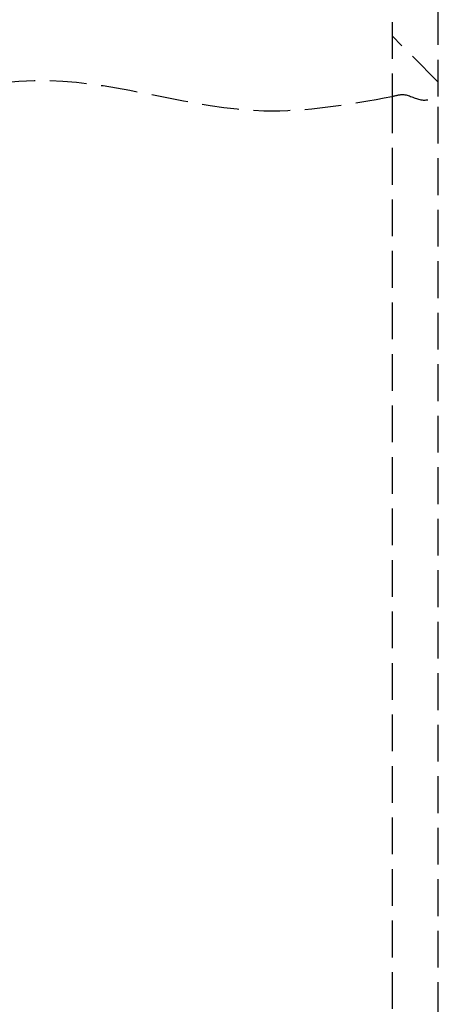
# Model space of a CAD drawing. Header units: millimetres. Extents: x -50096 to 615650, y 194565 to 243945.
# Tile 105 of 130: x 234117 to 234174, y 221286 to 221420. Entities that reach past the tile are written whole.
import ezdxf

# ---------------------------------------------------------------- set-up
doc = ezdxf.new("R2010")
doc.units = ezdxf.units.MM
doc.linetypes.add('ГТО-1 Пунктир', pattern=[7, 5, -2])
doc.layers.add('ГТО-2_Размеры_035', color=2, linetype='Continuous', lineweight=35)
doc.layers.add('ОГОС_Пунктир_025', color=151, linetype='ГТО-1 Пунктир', lineweight=25)

# ---------------------------------------------------------------- blocks, each defined once
blk = doc.blocks.new('ОГСО_Затвор_План')
at = {"layer": 'ОГОС_Пунктир_025'}
for p, q in [((-800.92, -194.5), (-800.92, -253.61)), ((-794.62, -253.61), (-794.62, -194.5)), ((-794.62, -251.66), (-800.92, -245.36)), ((-800.92, -253.61), (-800.92, -995)), ((-794.62, -995), (-794.62, -253.61))]:
    blk.add_line(p, q, dxfattribs=at)
for points in [[(-1007.42, -253.61), (-982.07, -252.02), (-954.38, -255.21), (-919.78, -252.11), (-904.17, -253.61), (-881.15, -255.85), (-847.51, -251.43), (-818.34, -255.54), (-800.92, -253.61)], [(-800.92, -253.61), (-799.33, -253.36), (-796.83, -254.08), (-794.62, -253.61)]]:
    blk.add_spline(points, degree=3, dxfattribs=at)
blk = doc.blocks.new('A$C1AA538EC')
at = {"layer": 'ГТО-2_Размеры_035', "rotation": 0.0001303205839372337}
blk.add_blockref('ОГСО_Затвор_План', (0, -11100.09), dxfattribs=at)

msp = doc.modelspace()

# ---------------------------------------------------------------- block references
at = {"layer": 'ГТО-2_Размеры_035'}
msp.add_blockref('A$C1AA538EC', (234968.45, 232762.78), dxfattribs=at)

doc.saveas('drawing.dxf')
